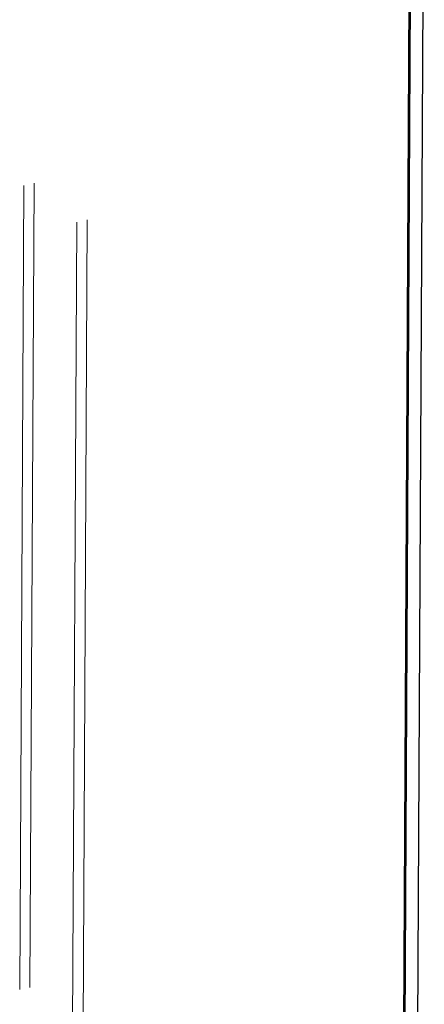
# Model space of a CAD drawing. Header units: millimetres. Extents: x 0 to 4205, y 0 to 2970.
# Tile 17 of 87: x 1599 to 1650, y 882 to 1006. Entities that reach past the tile are written whole.
import ezdxf

# ---------------------------------------------------------------- set-up
doc = ezdxf.new("R2010")
doc.units = ezdxf.units.MM
doc.header["$LTSCALE"] = 5

msp = doc.modelspace()

# ---------------------------------------------------------------- linework, layer by layer
at = {"color": 7, "linetype": 'Continuous', "lineweight": 25}
for p, q in [((1650.1, 1043.85), (1649.21, 871)), ((1647.47, 870.06), (1648.36, 1042.25)), ((1647.62, 869.66), (1648.52, 1042.55))]:
    msp.add_line(p, q, dxfattribs=at)
at = {"color": 8, "linetype": 'Continuous', "lineweight": 18}
for p, q in [((1599.1, 883.56), (1599.63, 984.97)), ((1600.92, 985.26), (1600.4, 883.85)), ((1603.43, 423.16), (1606.3, 980.34)), ((1607.62, 980.65), (1604.75, 423.46))]:
    msp.add_line(p, q, dxfattribs=at)

doc.saveas('drawing.dxf')
